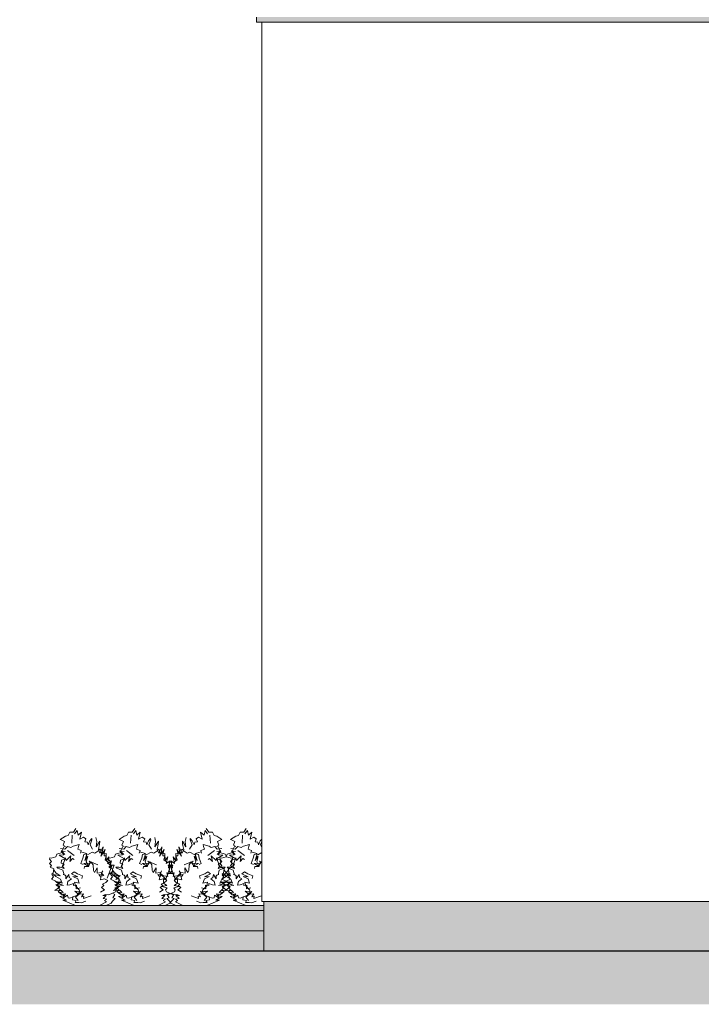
# Model space of a CAD drawing. Extents: x -366324 to -207045, y 68808 to 138616.
# Tile 3 of 170: x -358529 to -351821, y 77998 to 87685. Entities that reach past the tile are written whole.
import ezdxf

# ---------------------------------------------------------------- set-up
doc = ezdxf.new("R2010")
doc.units = 0
doc.header["$MEASUREMENT"] = 0
for name, color, linetype, lineweight in [('Arch kolorystyka_Nr_Pióra__1', 7, 'Continuous', 25), ('Arch kolorystyka_Nr_Pióra__41', 7, 'Continuous', 15), ('Arch schody_Nr_Pióra__21', 7, 'Continuous', 9), ('Arch wykończenie_Nr_Pióra__21', 7, 'Continuous', 9), ('Arch ściany zewnętrzne_Nr_Pióra__21', 7, 'Continuous', 9), ('INWENT TEREN_Nr_Pióra__1', 7, 'Continuous', 25)]:
    doc.layers.add(name, color=color, linetype=linetype, lineweight=lineweight)
for name, color, linetype, lineweight, true_color in [('Arch kolorystyka_Nr_Pióra__81', 7, 'Continuous', 9, 0x5d5d5d), ('Arch teren_Nr_Pióra__2', 7, 'Continuous', 13, 0x7f7f7f), ('Arch zieleń_Nr_Pióra__4', 7, 'Continuous', 9, 0x029e21)]:
    doc.layers.add(name, color=color, linetype=linetype, lineweight=lineweight, true_color=true_color)

msp = doc.modelspace()

# ---------------------------------------------------------------- hatches: boundary and pattern name
at = {"layer": 'Arch kolorystyka_Nr_Pióra__1', "linetype": 'Continuous'}
h = msp.add_hatch(dxfattribs=at)
h.set_pattern_fill('Carpet', color=256, style=0, pattern_type=2)
h.set_pattern_definition([(45, (0, 300), (-95.459415, 95.459415), [0, -90, 0, -135]), (110, (300, 300), (126.858504, 46.17272), [0, -66, 0, -114])])
h.paths.add_polyline_path([(-356126.7, 78519.6), (-342506.7, 78519.6), (-342506.7, 79009.6), (-356126.7, 79009.6)], flags=0)
at = {"layer": 'Arch kolorystyka_Nr_Pióra__41', "linetype": 'Continuous'}
msp.add_hatch(color=256, dxfattribs=at).paths.add_polyline_path([(-342436.7, 87659.6), (-356196.7, 87659.6), (-356196.7, 87709.6), (-342436.7, 87709.6)], flags=0)
at = {"layer": 'Arch kolorystyka_Nr_Pióra__81', "linetype": 'Continuous', "lineweight": 0, "true_color": 0x454545}
for points in [[(-363496.7, 78519.6), (-356126.7, 78519.6), (-356126.7, 78969.6), (-363496.7, 78969.6)], [(-356126.7, 78519.6), (-342506.7, 78519.6), (-342506.7, 79009.6), (-356126.7, 79009.6)]]:
    msp.add_hatch(color=250, dxfattribs=at).paths.add_polyline_path(points, flags=0)
at = {"layer": 'Arch teren_Nr_Pióra__2', "linetype": 'Continuous'}
h = msp.add_hatch(dxfattribs=at)
h.set_pattern_fill('Earth', color=256, style=0, pattern_type=2)
h.set_pattern_definition([(45, (0, 0), (-275.77163, 275.77163), []), (45, (-91.9, 91.9), (-551.5433, 551.5433), []), (45, (-183.85, 183.85), (-551.5433, 551.5433), []), (135, (-275.77, 275.77), (91.92388, 91.92388), [389.99999, -389.99999])])
h.paths.add_polyline_path([(-333497.1, 78519.6), (-365715.2, 78519.6), (-365715.2, 77997.6), (-333497.1, 77997.6)], flags=0)

# ---------------------------------------------------------------- linework, layer by layer
at = {"layer": 'Arch schody_Nr_Pióra__21', "linetype": 'Continuous'}
for p, q in [((-356126.7, 78969.6), (-363496.7, 78969.6)), ((-356126.7, 78919.6), (-363496.7, 78919.6)), ((-356126.7, 78719.6), (-363496.7, 78719.6))]:
    msp.add_line(p, q, dxfattribs=at)
at = {"layer": 'Arch wykończenie_Nr_Pióra__21', "linetype": 'Continuous'}
for p in [(-356196.7, 87709.6), (-342436.7, 87659.6)]:
    msp.add_line(p, (-356196.7, 87659.6), dxfattribs=at)
at = {"layer": 'Arch zieleń_Nr_Pióra__4', "linetype": 'Continuous'}
for p, q in [((-357974.9, 79728.1), (-358000.3, 79689.8)), ((-357396.5, 79728.1), (-357421.9, 79689.8)), ((-356693.2, 79728.1), (-356667.8, 79689.8)), ((-356298.6, 79728.1), (-356324, 79689.8)), ((-358078.5, 79652.6), (-358129.4, 79619.8)), ((-358052.9, 79659.9), (-358078.5, 79652.6)), ((-358035.7, 79690.2), (-358052.9, 79659.9)), ((-358000.3, 79689.8), (-358035.7, 79690.2)), ((-358016.6, 79581.5), (-358010.6, 79663.1)), ((-357963.3, 79706.3), (-357987.9, 79673.5)), ((-357953.9, 79661.9), (-357963.3, 79706.3)), ((-357920.5, 79692.7), (-357953.9, 79661.9)), ((-357936.5, 79621.4), (-357920.5, 79692.7)), ((-357900.1, 79641.2), (-357936.5, 79621.4)), ((-357876.7, 79624.4), (-357900.1, 79641.2)), ((-357818.6, 79628.7), (-357838.5, 79604.6)), ((-357817.9, 79615.1), (-357818.6, 79628.7)), ((-357769.6, 79598), (-357777.7, 79638.5)), ((-357500, 79652.6), (-357550.9, 79619.8)), ((-357474.4, 79659.9), (-357500, 79652.6)), ((-357457.2, 79690.2), (-357474.4, 79659.9)), ((-357421.9, 79689.8), (-357457.2, 79690.2)), ((-357438.1, 79581.5), (-357432.1, 79663.1)), ((-357384.8, 79706.3), (-357409.5, 79673.5)), ((-357375.4, 79661.9), (-357384.8, 79706.3)), ((-357342, 79692.7), (-357375.4, 79661.9)), ((-357358.1, 79621.4), (-357342, 79692.7)), ((-357321.6, 79641.2), (-357358.1, 79621.4)), ((-357298.3, 79624.4), (-357321.6, 79641.2)), ((-357240.1, 79628.7), (-357260, 79604.6)), ((-357239.4, 79615.1), (-357240.1, 79628.7)), ((-357191.1, 79598), (-357199.2, 79638.5)), ((-356898.6, 79598), (-356890.4, 79638.5)), ((-356850.2, 79615.1), (-356849.5, 79628.7)), ((-356849.5, 79628.7), (-356829.6, 79604.6)), ((-356791.4, 79624.4), (-356768.1, 79641.2)), ((-356768.1, 79641.2), (-356731.6, 79621.4)), ((-356731.6, 79621.4), (-356747.6, 79692.7)), ((-356747.6, 79692.7), (-356714.2, 79661.9)), ((-356714.2, 79661.9), (-356704.8, 79706.3)), ((-356704.8, 79706.3), (-356680.2, 79673.5)), ((-356667.8, 79689.8), (-356632.4, 79690.2)), ((-356651.5, 79581.5), (-356657.5, 79663.1)), ((-356632.4, 79690.2), (-356615.2, 79659.9)), ((-356615.2, 79659.9), (-356589.6, 79652.6)), ((-356589.6, 79652.6), (-356538.7, 79619.8)), ((-356402.1, 79652.6), (-356453, 79619.8)), ((-356376.5, 79659.9), (-356402.1, 79652.6)), ((-356359.3, 79690.2), (-356376.5, 79659.9)), ((-356324, 79689.8), (-356359.3, 79690.2)), ((-356340.3, 79581.5), (-356334.2, 79663.1)), ((-356286.9, 79706.3), (-356311.6, 79673.5)), ((-356277.5, 79661.9), (-356286.9, 79706.3)), ((-356244.1, 79692.7), (-356277.5, 79661.9)), ((-356260.2, 79621.4), (-356244.1, 79692.7)), ((-356223.7, 79641.2), (-356260.2, 79621.4)), ((-356200.4, 79624.4), (-356223.7, 79641.2)), ((-358129.4, 79619.8), (-358112.8, 79611.6)), ((-358128.5, 79530.1), (-358083.1, 79522.6)), ((-358088.8, 79557.2), (-358113.7, 79505.1)), ((-358112.8, 79611.6), (-358086.4, 79598.8)), ((-358086.4, 79598.8), (-358100.4, 79562.8)), ((-358100.4, 79562.8), (-358077.2, 79551.7)), ((-358083.1, 79522.6), (-358059.3, 79548.7)), ((-358059.3, 79548.7), (-358025.5, 79540.7)), ((-358025.5, 79540.7), (-358002.7, 79554.6)), ((-358002.7, 79554.6), (-357944, 79569.6)), ((-357949.3, 79551.8), (-357957.9, 79523.7)), ((-357944, 79569.6), (-357949.3, 79551.8)), ((-357888.2, 79597.7), (-357876.7, 79624.4)), ((-357861.6, 79592.9), (-357888.2, 79597.7)), ((-357858.7, 79578.4), (-357861.6, 79592.9)), ((-357855.1, 79566.7), (-357858.7, 79578.4)), ((-357838.5, 79604.6), (-357855.1, 79566.7)), ((-357836.2, 79566.3), (-357817.9, 79615.1)), ((-357810.6, 79524.9), (-357836.2, 79566.3)), ((-357740.3, 79603.8), (-357775.8, 79546)), ((-357775.8, 79546), (-357769.6, 79598)), ((-357753.5, 79521.9), (-357742.7, 79571.8)), ((-357742.7, 79571.8), (-357740.3, 79603.8)), ((-357706.6, 79546.5), (-357738.7, 79484.2)), ((-357712.3, 79503.9), (-357706.6, 79546.5)), ((-357550.9, 79619.8), (-357534.3, 79611.6)), ((-357550, 79530.1), (-357504.6, 79522.6)), ((-357510.3, 79557.2), (-357535.2, 79505.1)), ((-357534.3, 79611.6), (-357508, 79598.8)), ((-357508, 79598.8), (-357521.9, 79562.8)), ((-357521.9, 79562.8), (-357498.7, 79551.7)), ((-357504.6, 79522.6), (-357480.9, 79548.7)), ((-357480.9, 79548.7), (-357447, 79540.7)), ((-357447, 79540.7), (-357424.2, 79554.6)), ((-357424.2, 79554.6), (-357365.5, 79569.6)), ((-357370.8, 79551.8), (-357379.4, 79523.7)), ((-357365.5, 79569.6), (-357370.8, 79551.8)), ((-357309.7, 79597.7), (-357298.3, 79624.4)), ((-357283.1, 79592.9), (-357309.7, 79597.7)), ((-357280.2, 79578.4), (-357283.1, 79592.9)), ((-357276.6, 79566.7), (-357280.2, 79578.4)), ((-357260, 79604.6), (-357276.6, 79566.7)), ((-357257.7, 79566.3), (-357239.4, 79615.1)), ((-357232.1, 79524.9), (-357257.7, 79566.3)), ((-357161.8, 79603.8), (-357197.3, 79546)), ((-357197.3, 79546), (-357191.1, 79598)), ((-357175, 79521.9), (-357164.2, 79571.8)), ((-357164.2, 79571.8), (-357161.8, 79603.8)), ((-357128.1, 79546.5), (-357160.2, 79484.2)), ((-357133.8, 79503.9), (-357128.1, 79546.5)), ((-356955.8, 79503.9), (-356961.5, 79546.5)), ((-356961.5, 79546.5), (-356929.4, 79484.2)), ((-356925.4, 79571.8), (-356927.8, 79603.8)), ((-356927.8, 79603.8), (-356892.3, 79546)), ((-356914.6, 79521.9), (-356925.4, 79571.8)), ((-356892.3, 79546), (-356898.6, 79598)), ((-356857.5, 79524.9), (-356831.9, 79566.3)), ((-356831.9, 79566.3), (-356850.2, 79615.1)), ((-356829.6, 79604.6), (-356813, 79566.7)), ((-356813, 79566.7), (-356809.4, 79578.4)), ((-356809.4, 79578.4), (-356806.5, 79592.9)), ((-356806.5, 79592.9), (-356779.9, 79597.7)), ((-356779.9, 79597.7), (-356791.4, 79624.4)), ((-356665.4, 79554.6), (-356724.1, 79569.6)), ((-356724.1, 79569.6), (-356718.8, 79551.8)), ((-356718.8, 79551.8), (-356710.3, 79523.7)), ((-356642.6, 79540.7), (-356665.4, 79554.6)), ((-356608.8, 79548.7), (-356642.6, 79540.7)), ((-356585, 79522.6), (-356608.8, 79548.7)), ((-356567.7, 79562.8), (-356591, 79551.7)), ((-356539.6, 79530.1), (-356585, 79522.6)), ((-356555.3, 79611.6), (-356581.7, 79598.8)), ((-356581.7, 79598.8), (-356567.7, 79562.8)), ((-356579.3, 79557.2), (-356554.4, 79505.1)), ((-356538.7, 79619.8), (-356555.3, 79611.6)), ((-356453, 79619.8), (-356436.4, 79611.6)), ((-356452.1, 79530.1), (-356406.7, 79522.6)), ((-356412.4, 79557.2), (-356437.3, 79505.1)), ((-356436.4, 79611.6), (-356410.1, 79598.8)), ((-356410.1, 79598.8), (-356424, 79562.8)), ((-356424, 79562.8), (-356400.8, 79551.7)), ((-356406.7, 79522.6), (-356383, 79548.7)), ((-356383, 79548.7), (-356349.1, 79540.7)), ((-356349.1, 79540.7), (-356326.3, 79554.6)), ((-356326.3, 79554.6), (-356267.7, 79569.6)), ((-356272.9, 79551.8), (-356281.5, 79523.7)), ((-356267.7, 79569.6), (-356272.9, 79551.8)), ((-356211.8, 79597.7), (-356200.4, 79624.4)), ((-356185.2, 79592.9), (-356211.8, 79597.7)), ((-356182.3, 79578.4), (-356185.2, 79592.9)), ((-356178.8, 79566.7), (-356182.3, 79578.4)), ((-356162.1, 79604.6), (-356178.8, 79566.7)), ((-356146.7, 79623.3), (-356162.1, 79604.6)), ((-356159.8, 79566.3), (-356146.7, 79601.4)), ((-356146.7, 79545), (-356159.8, 79566.3)), ((-358233, 79439.2), (-358234.8, 79425.6)), ((-358220.2, 79436.8), (-358233, 79439.2)), ((-358173.4, 79448.5), (-358220.2, 79436.8)), ((-358162.5, 79473.9), (-358173.4, 79448.5)), ((-358109.5, 79490.4), (-358162.5, 79473.9)), ((-358139.6, 79466.1), (-358094.3, 79469.6)), ((-358076.4, 79429.3), (-358139.6, 79466.1)), ((-358094.3, 79469.6), (-358120.4, 79506.7)), ((-358120.4, 79506.7), (-358079.6, 79502.4)), ((-358113.7, 79505.1), (-358083, 79472.7)), ((-358076.5, 79437.3), (-358109.1, 79348.8)), ((-358071.7, 79411.8), (-358076.5, 79437.3)), ((-358024.4, 79459.4), (-358071.7, 79411.8)), ((-357992.7, 79460.9), (-358056.6, 79511.9)), ((-358035.9, 79401.8), (-358024.4, 79459.4)), ((-358008.8, 79433.4), (-358035.9, 79401.8)), ((-357992.8, 79422.8), (-358008.8, 79433.4)), ((-357957.9, 79523.7), (-357921.9, 79509.5)), ((-357921.9, 79509.5), (-357929.6, 79484.9)), ((-357926.2, 79384.3), (-357905.9, 79435.1)), ((-357925.8, 79497.2), (-357870.6, 79480)), ((-357905.9, 79435.1), (-357898.5, 79471.9)), ((-357898.5, 79471.9), (-357867.4, 79477.3)), ((-357867.4, 79477.3), (-357887.3, 79413.5)), ((-357887.3, 79413.5), (-357857.2, 79450.9)), ((-357857.2, 79450.9), (-357872.7, 79398.7)), ((-357870.6, 79480), (-357867.8, 79435.4)), ((-357862.7, 79466.8), (-357814.6, 79494.5)), ((-357814.6, 79494.5), (-357788.5, 79485.2)), ((-357788.5, 79485.2), (-357748.1, 79511.5)), ((-357738.7, 79484.2), (-357753.5, 79521.9)), ((-357748.1, 79511.5), (-357741.1, 79522.5)), ((-357741.1, 79522.5), (-357730, 79514.6)), ((-357686.6, 79519.1), (-357730.6, 79456.7)), ((-357730.6, 79456.7), (-357712.3, 79503.9)), ((-357730, 79514.6), (-357727.3, 79484.2)), ((-357727.3, 79484.2), (-357697.9, 79484.1)), ((-357698.9, 79478.7), (-357686.6, 79519.1)), ((-357677.8, 79481.5), (-357698.9, 79478.7)), ((-357697.9, 79484.1), (-357697.5, 79457.1)), ((-357697.5, 79457.1), (-357677, 79458.1)), ((-357677, 79458.1), (-357688.9, 79419.4)), ((-357676.4, 79413.8), (-357677.8, 79481.5)), ((-357649.9, 79448), (-357676.4, 79413.8)), ((-357664.2, 79383), (-357649.9, 79448)), ((-357654.5, 79439.2), (-357656.3, 79425.6)), ((-357641.7, 79436.8), (-357654.5, 79439.2)), ((-357595, 79448.5), (-357641.7, 79436.8)), ((-357584, 79473.9), (-357595, 79448.5)), ((-357531, 79490.4), (-357584, 79473.9)), ((-357561.1, 79466.1), (-357515.8, 79469.6)), ((-357497.9, 79429.3), (-357561.1, 79466.1)), ((-357515.8, 79469.6), (-357542, 79506.7)), ((-357542, 79506.7), (-357501.1, 79502.4)), ((-357535.2, 79505.1), (-357504.5, 79472.7)), ((-357498, 79437.3), (-357530.6, 79348.8)), ((-357493.2, 79411.8), (-357498, 79437.3)), ((-357445.9, 79459.4), (-357493.2, 79411.8)), ((-357414.2, 79460.9), (-357478.1, 79511.9)), ((-357457.4, 79401.8), (-357445.9, 79459.4)), ((-357430.3, 79433.4), (-357457.4, 79401.8)), ((-357414.3, 79422.8), (-357430.3, 79433.4)), ((-357379.4, 79523.7), (-357343.5, 79509.5)), ((-357343.5, 79509.5), (-357351.2, 79484.9)), ((-357347.8, 79384.3), (-357327.4, 79435.1)), ((-357347.3, 79497.2), (-357292.2, 79480)), ((-357327.4, 79435.1), (-357320.1, 79471.9)), ((-357320.1, 79471.9), (-357288.9, 79477.3)), ((-357288.9, 79477.3), (-357308.9, 79413.5)), ((-357308.9, 79413.5), (-357278.7, 79450.9)), ((-357278.7, 79450.9), (-357294.2, 79398.7)), ((-357292.2, 79480), (-357289.3, 79435.4)), ((-357284.3, 79466.8), (-357236.1, 79494.5)), ((-357236.1, 79494.5), (-357210, 79485.2)), ((-357210, 79485.2), (-357169.6, 79511.5)), ((-357160.2, 79484.2), (-357175, 79521.9)), ((-357169.6, 79511.5), (-357162.7, 79522.5)), ((-357162.7, 79522.5), (-357151.5, 79514.6)), ((-357108.2, 79519.1), (-357152.1, 79456.7)), ((-357152.1, 79456.7), (-357133.8, 79503.9)), ((-357151.5, 79514.6), (-357148.8, 79484.2)), ((-357148.8, 79484.2), (-357119.4, 79484.1)), ((-357120.4, 79478.7), (-357108.2, 79519.1)), ((-357099.3, 79481.5), (-357120.4, 79478.7)), ((-357119.4, 79484.1), (-357119, 79457.1)), ((-357119, 79457.1), (-357098.5, 79458.1)), ((-357098.5, 79458.1), (-357110.5, 79419.4)), ((-357097.9, 79413.8), (-357099.3, 79481.5)), ((-357071.4, 79448), (-357097.9, 79413.8)), ((-357085.7, 79383), (-357071.4, 79448)), ((-357003.9, 79383), (-357018.2, 79448)), ((-357018.2, 79448), (-356991.7, 79413.8)), ((-356991.7, 79413.8), (-356990.3, 79481.5)), ((-356970.6, 79457.1), (-356991.1, 79458.1)), ((-356991.1, 79458.1), (-356979.2, 79419.4)), ((-356990.3, 79481.5), (-356969.2, 79478.7)), ((-356969.2, 79478.7), (-356981.5, 79519.1)), ((-356981.5, 79519.1), (-356937.5, 79456.7)), ((-356970.2, 79484.1), (-356970.6, 79457.1)), ((-356940.8, 79484.2), (-356970.2, 79484.1)), ((-356937.5, 79456.7), (-356955.8, 79503.9)), ((-356938.1, 79514.6), (-356940.8, 79484.2)), ((-356927, 79522.5), (-356938.1, 79514.6)), ((-356929.4, 79484.2), (-356914.6, 79521.9)), ((-356920, 79511.5), (-356927, 79522.5)), ((-356879.6, 79485.2), (-356920, 79511.5)), ((-356853.5, 79494.5), (-356879.6, 79485.2)), ((-356805.4, 79466.8), (-356853.5, 79494.5)), ((-356780.8, 79413.5), (-356810.9, 79450.9)), ((-356810.9, 79450.9), (-356795.4, 79398.7)), ((-356769.6, 79471.9), (-356800.7, 79477.3)), ((-356800.7, 79477.3), (-356780.8, 79413.5)), ((-356797.5, 79480), (-356800.3, 79435.4)), ((-356742.3, 79497.2), (-356797.5, 79480)), ((-356762.2, 79435.1), (-356769.6, 79471.9)), ((-356741.9, 79384.3), (-356762.2, 79435.1)), ((-356710.3, 79523.7), (-356746.2, 79509.5)), ((-356746.2, 79509.5), (-356738.5, 79484.9)), ((-356675.4, 79460.9), (-356611.5, 79511.9)), ((-356675.3, 79422.8), (-356659.3, 79433.4)), ((-356659.3, 79433.4), (-356632.2, 79401.8)), ((-356632.2, 79401.8), (-356643.7, 79459.4)), ((-356643.7, 79459.4), (-356596.4, 79411.8)), ((-356596.4, 79411.8), (-356591.6, 79437.3)), ((-356591.7, 79429.3), (-356528.5, 79466.1)), ((-356591.6, 79437.3), (-356559, 79348.8)), ((-356547.7, 79506.7), (-356588.5, 79502.4)), ((-356554.4, 79505.1), (-356585.1, 79472.7)), ((-356573.8, 79469.6), (-356547.7, 79506.7)), ((-356528.5, 79466.1), (-356573.8, 79469.6)), ((-356558.6, 79490.4), (-356505.6, 79473.9)), ((-356556.6, 79439.2), (-356558.5, 79425.6)), ((-356543.9, 79436.8), (-356556.6, 79439.2)), ((-356497.1, 79448.5), (-356543.9, 79436.8)), ((-356505.6, 79473.9), (-356494.7, 79448.5)), ((-356486.1, 79473.9), (-356497.1, 79448.5)), ((-356494.7, 79448.5), (-356447.9, 79436.8)), ((-356433.1, 79490.4), (-356486.1, 79473.9)), ((-356463.2, 79466.1), (-356417.9, 79469.6)), ((-356400.1, 79429.3), (-356463.2, 79466.1)), ((-356447.9, 79436.8), (-356435.1, 79439.2)), ((-356417.9, 79469.6), (-356444.1, 79506.7)), ((-356444.1, 79506.7), (-356403.2, 79502.4)), ((-356437.3, 79505.1), (-356406.7, 79472.7)), ((-356435.1, 79439.2), (-356433.3, 79425.6)), ((-356400.1, 79437.3), (-356432.7, 79348.8)), ((-356395.3, 79411.8), (-356400.1, 79437.3)), ((-356348, 79459.4), (-356395.3, 79411.8)), ((-356316.3, 79460.9), (-356380.2, 79511.9)), ((-356359.5, 79401.8), (-356348, 79459.4)), ((-356332.4, 79433.4), (-356359.5, 79401.8)), ((-356316.4, 79422.8), (-356332.4, 79433.4)), ((-356281.5, 79523.7), (-356245.6, 79509.5)), ((-356245.6, 79509.5), (-356253.3, 79484.9)), ((-356249.9, 79384.3), (-356229.5, 79435.1)), ((-356249.4, 79497.2), (-356194.3, 79480)), ((-356229.5, 79435.1), (-356222.2, 79471.9)), ((-356222.2, 79471.9), (-356191, 79477.3)), ((-356191, 79477.3), (-356211, 79413.5)), ((-356211, 79413.5), (-356180.9, 79450.9)), ((-356180.9, 79450.9), (-356196.3, 79398.7)), ((-356194.3, 79480), (-356191.4, 79435.4)), ((-356186.4, 79466.8), (-356146.7, 79489.6)), ((-358234.8, 79425.6), (-358214.4, 79402.9)), ((-358214.4, 79402.9), (-358234.3, 79381.4)), ((-358234.3, 79381.4), (-358214.8, 79362.7)), ((-358214.8, 79362.7), (-358229.5, 79348.3)), ((-358229.5, 79348.3), (-358192.9, 79330.7)), ((-358152.6, 79338.1), (-358162, 79347.8)), ((-358162, 79347.8), (-358130.9, 79346)), ((-358104.3, 79318.3), (-358152.6, 79338.1)), ((-358130.9, 79346), (-358091.7, 79332.4)), ((-358119.3, 79387.5), (-358115.8, 79416.1)), ((-358092, 79377.7), (-358119.3, 79387.5)), ((-358115.8, 79416.1), (-358076.4, 79429.3)), ((-358106.5, 79355), (-358092, 79377.7)), ((-358097.9, 79343), (-358106.5, 79355)), ((-358091.7, 79332.4), (-358097.9, 79343)), ((-357904.6, 79372.9), (-357926.2, 79384.3)), ((-357898, 79383.4), (-357830.9, 79385.7)), ((-357847.9, 79352.6), (-357898, 79383.4)), ((-357892.6, 79335.3), (-357889.5, 79354.3)), ((-357889.5, 79354.3), (-357847.9, 79352.6)), ((-357872.7, 79398.7), (-357852.7, 79359.6)), ((-357852.7, 79359.6), (-357826.9, 79399.8)), ((-357830.9, 79385.7), (-357846.3, 79406.6)), ((-357846.3, 79406.6), (-357759.2, 79370.2)), ((-357826.9, 79399.8), (-357806.4, 79368.9)), ((-357806.4, 79368.9), (-357803.7, 79314.1)), ((-357793.7, 79296), (-357764.7, 79338.8)), ((-357764.7, 79338.8), (-357766.7, 79288.4)), ((-357688.9, 79419.4), (-357653.9, 79393.8)), ((-357666.7, 79238.8), (-357619.6, 79365.6)), ((-357626.3, 79410.8), (-357664.2, 79383)), ((-357656.3, 79425.6), (-357635.9, 79402.9)), ((-357635.9, 79402.9), (-357655.8, 79381.4)), ((-357655.8, 79381.4), (-357636.3, 79362.7)), ((-357653.9, 79393.8), (-357638.3, 79398)), ((-357636.3, 79362.7), (-357651, 79348.3)), ((-357651, 79348.3), (-357614.5, 79330.7)), ((-357643.9, 79339.9), (-357626.3, 79410.8)), ((-357619.6, 79365.6), (-357643.9, 79339.9)), ((-357638.3, 79398), (-357630.5, 79367)), ((-357630.5, 79367), (-357599.9, 79366.4)), ((-357599.9, 79366.4), (-357613.6, 79322.4)), ((-357574.1, 79338.1), (-357583.5, 79347.8)), ((-357583.5, 79347.8), (-357552.4, 79346)), ((-357525.9, 79318.3), (-357574.1, 79338.1)), ((-357552.4, 79346), (-357513.2, 79332.4)), ((-357540.8, 79387.5), (-357537.3, 79416.1)), ((-357513.5, 79377.7), (-357540.8, 79387.5)), ((-357537.3, 79416.1), (-357497.9, 79429.3)), ((-357528.1, 79355), (-357513.5, 79377.7)), ((-357519.4, 79343), (-357528.1, 79355)), ((-357513.2, 79332.4), (-357519.4, 79343)), ((-357326.2, 79372.9), (-357347.8, 79384.3)), ((-357319.5, 79383.4), (-357252.4, 79385.7)), ((-357269.4, 79352.6), (-357319.5, 79383.4)), ((-357314.1, 79335.3), (-357311, 79354.3)), ((-357311, 79354.3), (-357269.4, 79352.6)), ((-357294.2, 79398.7), (-357274.2, 79359.6)), ((-357274.2, 79359.6), (-357248.4, 79399.8)), ((-357252.4, 79385.7), (-357267.8, 79406.6)), ((-357267.8, 79406.6), (-357180.8, 79370.2)), ((-357248.4, 79399.8), (-357228, 79368.9)), ((-357228, 79368.9), (-357225.3, 79314.1)), ((-357215.2, 79296), (-357186.2, 79338.8)), ((-357186.2, 79338.8), (-357188.3, 79288.4)), ((-357110.5, 79419.4), (-357075.5, 79393.8)), ((-357088.2, 79238.8), (-357041.2, 79365.6)), ((-357047.8, 79410.8), (-357085.7, 79383)), ((-357075.5, 79393.8), (-357059.8, 79398)), ((-357037.6, 79367), (-357068.2, 79366.4)), ((-357068.2, 79366.4), (-357054.5, 79322.4)), ((-357065.4, 79339.9), (-357047.8, 79410.8)), ((-357041.2, 79365.6), (-357065.4, 79339.9)), ((-357059.8, 79398), (-357052, 79367)), ((-357052, 79367), (-357021.4, 79366.4)), ((-357001.4, 79238.8), (-357048.5, 79365.6)), ((-357048.5, 79365.6), (-357024.2, 79339.9)), ((-357024.2, 79339.9), (-357041.8, 79410.8)), ((-357041.8, 79410.8), (-357003.9, 79383)), ((-357029.8, 79398), (-357037.6, 79367)), ((-357021.4, 79366.4), (-357035.1, 79322.4)), ((-357014.2, 79393.8), (-357029.8, 79398)), ((-356979.2, 79419.4), (-357014.2, 79393.8)), ((-356821.8, 79406.6), (-356908.9, 79370.2)), ((-356874.4, 79296), (-356903.4, 79338.8)), ((-356903.4, 79338.8), (-356901.4, 79288.4)), ((-356861.7, 79368.9), (-356864.4, 79314.1)), ((-356841.2, 79399.8), (-356861.7, 79368.9)), ((-356815.4, 79359.6), (-356841.2, 79399.8)), ((-356837.2, 79385.7), (-356821.8, 79406.6)), ((-356770.1, 79383.4), (-356837.2, 79385.7)), ((-356820.2, 79352.6), (-356770.1, 79383.4)), ((-356778.6, 79354.3), (-356820.2, 79352.6)), ((-356795.4, 79398.7), (-356815.4, 79359.6)), ((-356775.5, 79335.3), (-356778.6, 79354.3)), ((-356763.5, 79372.9), (-356741.9, 79384.3)), ((-356552.3, 79416.1), (-356591.7, 79429.3)), ((-356537.2, 79346), (-356576.4, 79332.4)), ((-356576.4, 79332.4), (-356570.2, 79343)), ((-356576.1, 79377.7), (-356548.8, 79387.5)), ((-356561.6, 79355), (-356576.1, 79377.7)), ((-356570.2, 79343), (-356561.6, 79355)), ((-356563.8, 79318.3), (-356515.5, 79338.1)), ((-356558.5, 79425.6), (-356538, 79402.9)), ((-356538, 79402.9), (-356557.9, 79381.4)), ((-356557.9, 79381.4), (-356538.4, 79362.7)), ((-356538.4, 79362.7), (-356553.1, 79348.3)), ((-356553.1, 79348.3), (-356516.6, 79330.7)), ((-356548.8, 79387.5), (-356552.3, 79416.1)), ((-356506.1, 79347.8), (-356537.2, 79346)), ((-356515.5, 79338.1), (-356506.1, 79347.8)), ((-356476.2, 79338.1), (-356485.7, 79347.8)), ((-356485.7, 79347.8), (-356454.5, 79346)), ((-356428, 79318.3), (-356476.2, 79338.1)), ((-356438.6, 79348.3), (-356475.2, 79330.7)), ((-356454.5, 79346), (-356415.4, 79332.4)), ((-356433.3, 79425.6), (-356453.7, 79402.9)), ((-356453.7, 79402.9), (-356433.8, 79381.4)), ((-356433.8, 79381.4), (-356453.3, 79362.7)), ((-356453.3, 79362.7), (-356438.6, 79348.3)), ((-356442.9, 79387.5), (-356439.4, 79416.1)), ((-356415.6, 79377.7), (-356442.9, 79387.5)), ((-356439.4, 79416.1), (-356400.1, 79429.3)), ((-356430.2, 79355), (-356415.6, 79377.7)), ((-356421.5, 79343), (-356430.2, 79355)), ((-356415.4, 79332.4), (-356421.5, 79343)), ((-356228.3, 79372.9), (-356249.9, 79384.3)), ((-356221.6, 79383.4), (-356154.5, 79385.7)), ((-356171.5, 79352.6), (-356221.6, 79383.4)), ((-356216.3, 79335.3), (-356213.1, 79354.3)), ((-356213.1, 79354.3), (-356171.5, 79352.6)), ((-356196.3, 79398.7), (-356176.3, 79359.6)), ((-356176.3, 79359.6), (-356150.6, 79399.8)), ((-356154.5, 79385.7), (-356170, 79406.6)), ((-356170, 79406.6), (-356146.7, 79396.8)), ((-356150.6, 79399.8), (-356146.7, 79394)), ((-358194.4, 79252.3), (-358214.7, 79229.4)), ((-358198.1, 79287.7), (-358211.8, 79279.1)), ((-358211.8, 79279.1), (-358194.4, 79252.3)), ((-358192.9, 79330.7), (-358198.1, 79287.7)), ((-358172.9, 79291), (-358197.1, 79324.6)), ((-358172, 79253.5), (-358197.1, 79273.5)), ((-358197.1, 79273.5), (-358130.6, 79260.2)), ((-358130.6, 79260.2), (-358172.9, 79291)), ((-358128.1, 79227.5), (-358172, 79253.5)), ((-358091.4, 79271.4), (-358104.3, 79318.3)), ((-358080, 79267.3), (-358099.8, 79273.2)), ((-358073, 79261.7), (-358080, 79267.3)), ((-358045.5, 79275.7), (-358073.5, 79233.5)), ((-358073.5, 79233.5), (-358073, 79261.7)), ((-358041.3, 79244.7), (-358045.5, 79275.7)), ((-358019.2, 79230.5), (-358041.3, 79244.7)), ((-357992.7, 79299.7), (-358017.9, 79280.5)), ((-358017.9, 79280.5), (-357957.6, 79251.8)), ((-357957.6, 79251.8), (-358005.5, 79255.2)), ((-358005.5, 79255.2), (-357956.7, 79230.9)), ((-357960.8, 79280.1), (-357992.7, 79299.7)), ((-357909.7, 79260.4), (-357960.8, 79280.1)), ((-357916.1, 79236.8), (-357909.7, 79260.4)), ((-357803.7, 79314.1), (-357793.7, 79296)), ((-357766.7, 79288.4), (-357724.6, 79292.8)), ((-357729.2, 79249.7), (-357749, 79273.9)), ((-357749, 79273.9), (-357699, 79265.6)), ((-357733.8, 79223.8), (-357729.2, 79249.7)), ((-357724.6, 79292.8), (-357720.2, 79253.5)), ((-357720, 79284.5), (-357719.3, 79293.4)), ((-357699, 79265.6), (-357720, 79284.5)), ((-357719.3, 79293.4), (-357710.2, 79312)), ((-357609.6, 79308.8), (-357643.1, 79279.9)), ((-357643.1, 79279.9), (-357587.8, 79292.7)), ((-357615.9, 79252.3), (-357636.3, 79229.4)), ((-357619.6, 79287.7), (-357633.3, 79279.1)), ((-357633.3, 79279.1), (-357615.9, 79252.3)), ((-357614.5, 79330.7), (-357619.6, 79287.7)), ((-357594.4, 79291), (-357618.6, 79324.6)), ((-357593.5, 79253.5), (-357618.6, 79273.5)), ((-357618.6, 79273.5), (-357552.1, 79260.2)), ((-357613.6, 79322.4), (-357609.6, 79308.8)), ((-357587.8, 79292.7), (-357596, 79254.2)), ((-357596, 79254.2), (-357539.3, 79265.6)), ((-357552.1, 79260.2), (-357594.4, 79291)), ((-357549.6, 79227.5), (-357593.5, 79253.5)), ((-357539.3, 79265.6), (-357582.8, 79227)), ((-357513, 79271.4), (-357525.9, 79318.3)), ((-357501.5, 79267.3), (-357521.4, 79273.2)), ((-357494.5, 79261.7), (-357501.5, 79267.3)), ((-357467, 79275.7), (-357495, 79233.5)), ((-357495, 79233.5), (-357494.5, 79261.7)), ((-357462.8, 79244.7), (-357467, 79275.7)), ((-357440.7, 79230.5), (-357462.8, 79244.7)), ((-357414.2, 79299.7), (-357439.4, 79280.5)), ((-357439.4, 79280.5), (-357379.1, 79251.8)), ((-357379.1, 79251.8), (-357427, 79255.2)), ((-357427, 79255.2), (-357378.2, 79230.9)), ((-357382.3, 79280.1), (-357414.2, 79299.7)), ((-357331.2, 79260.4), (-357382.3, 79280.1)), ((-357337.6, 79236.8), (-357331.2, 79260.4)), ((-357225.3, 79314.1), (-357215.2, 79296)), ((-357188.3, 79288.4), (-357146.1, 79292.8)), ((-357150.7, 79249.7), (-357170.5, 79273.9)), ((-357170.5, 79273.9), (-357120.5, 79265.6)), ((-357155.3, 79223.8), (-357150.7, 79249.7)), ((-357146.1, 79292.8), (-357141.7, 79253.5)), ((-357141.5, 79284.5), (-357140.8, 79293.4)), ((-357120.5, 79265.6), (-357141.5, 79284.5)), ((-357140.8, 79293.4), (-357131.7, 79312)), ((-357072.1, 79254.2), (-357128.8, 79265.6)), ((-357128.8, 79265.6), (-357085.3, 79227)), ((-357025, 79279.9), (-357080.3, 79292.7)), ((-357080.3, 79292.7), (-357072.1, 79254.2)), ((-357031.1, 79308.8), (-357064.6, 79279.9)), ((-357064.6, 79279.9), (-357009.4, 79292.7)), ((-357054.5, 79322.4), (-357058.6, 79308.8)), ((-357058.6, 79308.8), (-357025, 79279.9)), ((-357035.1, 79322.4), (-357031.1, 79308.8)), ((-357009.4, 79292.7), (-357017.5, 79254.2)), ((-357017.5, 79254.2), (-356960.8, 79265.6)), ((-356960.8, 79265.6), (-357004.3, 79227)), ((-356969.1, 79265.6), (-356948.1, 79284.5)), ((-356919.1, 79273.9), (-356969.1, 79265.6)), ((-356948.8, 79293.4), (-356957.9, 79312)), ((-356948.1, 79284.5), (-356948.8, 79293.4)), ((-356943.5, 79292.8), (-356947.9, 79253.5)), ((-356901.4, 79288.4), (-356943.5, 79292.8)), ((-356939, 79249.7), (-356919.1, 79273.9)), ((-356934.4, 79223.8), (-356939, 79249.7)), ((-356864.4, 79314.1), (-356874.4, 79296)), ((-356758.4, 79260.4), (-356707.3, 79280.1)), ((-356752, 79236.8), (-356758.4, 79260.4)), ((-356662.6, 79255.2), (-356711.4, 79230.9)), ((-356650.2, 79280.5), (-356710.5, 79251.8)), ((-356710.5, 79251.8), (-356662.6, 79255.2)), ((-356707.3, 79280.1), (-356675.4, 79299.7)), ((-356675.4, 79299.7), (-356650.2, 79280.5)), ((-356648.9, 79230.5), (-356626.8, 79244.7)), ((-356626.8, 79244.7), (-356622.6, 79275.7)), ((-356622.6, 79275.7), (-356594.6, 79233.5)), ((-356595.1, 79261.7), (-356588.1, 79267.3)), ((-356594.6, 79233.5), (-356595.1, 79261.7)), ((-356588.1, 79267.3), (-356568.3, 79273.2)), ((-356576.7, 79271.4), (-356563.8, 79318.3)), ((-356540, 79227.5), (-356496.1, 79253.5)), ((-356518, 79252.3), (-356538.4, 79229.4)), ((-356537.5, 79260.2), (-356495.2, 79291)), ((-356471, 79273.5), (-356537.5, 79260.2)), ((-356521.7, 79287.7), (-356535.4, 79279.1)), ((-356535.4, 79279.1), (-356518, 79252.3)), ((-356516.6, 79330.7), (-356521.7, 79287.7)), ((-356496.5, 79291), (-356520.7, 79324.6)), ((-356495.7, 79253.5), (-356520.7, 79273.5)), ((-356520.7, 79273.5), (-356454.3, 79260.2)), ((-356454.3, 79260.2), (-356496.5, 79291)), ((-356496.1, 79253.5), (-356471, 79273.5)), ((-356451.7, 79227.5), (-356495.7, 79253.5)), ((-356495.2, 79291), (-356471, 79324.6)), ((-356475.2, 79330.7), (-356470, 79287.7)), ((-356456.3, 79279.1), (-356473.7, 79252.3)), ((-356473.7, 79252.3), (-356453.4, 79229.4)), ((-356470, 79287.7), (-356456.3, 79279.1)), ((-356415.1, 79271.4), (-356428, 79318.3)), ((-356403.6, 79267.3), (-356423.5, 79273.2)), ((-356396.6, 79261.7), (-356403.6, 79267.3)), ((-356369.1, 79275.7), (-356397.1, 79233.5)), ((-356397.1, 79233.5), (-356396.6, 79261.7)), ((-356364.9, 79244.7), (-356369.1, 79275.7)), ((-356342.8, 79230.5), (-356364.9, 79244.7)), ((-356316.3, 79299.7), (-356341.5, 79280.5)), ((-356341.5, 79280.5), (-356281.2, 79251.8)), ((-356281.2, 79251.8), (-356329.1, 79255.2)), ((-356329.1, 79255.2), (-356280.3, 79230.9)), ((-356284.4, 79280.1), (-356316.3, 79299.7)), ((-356233.3, 79260.4), (-356284.4, 79280.1)), ((-356239.7, 79236.8), (-356233.3, 79260.4)), ((-358214.7, 79229.4), (-358173.2, 79209.6)), ((-358135.2, 79150.2), (-358182.2, 79116.5)), ((-358142.9, 79185.1), (-358178, 79209.8)), ((-358178, 79209.8), (-358110.5, 79191)), ((-358173.2, 79209.6), (-358166, 79197.3)), ((-358133.6, 79158), (-358171.5, 79176.6)), ((-358171.5, 79176.6), (-358095.9, 79166.3)), ((-358122, 79202.3), (-358169, 79170.5)), ((-358169, 79170.5), (-358135.2, 79150.2)), ((-358166, 79197.3), (-358122, 79202.3)), ((-358150, 79144.5), (-358133.6, 79158)), ((-358101.3, 79097.4), (-358150, 79144.5)), ((-358095.9, 79166.3), (-358142.9, 79185.1)), ((-358110.5, 79191), (-358128.1, 79227.5)), ((-358062.6, 79170.7), (-358053.2, 79207.1)), ((-358035.8, 79173.8), (-358062.6, 79170.7)), ((-358053.2, 79207.1), (-358019.2, 79230.5)), ((-357999.9, 79186), (-358035.8, 79173.8)), ((-358000.5, 79165.7), (-357999.9, 79186)), ((-357969.2, 79171.4), (-358000.5, 79165.7)), ((-357941.6, 79189.7), (-357988.6, 79198.2)), ((-357988.6, 79198.2), (-357979.9, 79162.1)), ((-357979.9, 79162.1), (-357941.6, 79122.8)), ((-357972.5, 79133.4), (-357969.2, 79171.4)), ((-357929.5, 79144.9), (-357972.5, 79133.4)), ((-357956.7, 79230.9), (-357941.6, 79189.7)), ((-357693.4, 79232.8), (-357733.8, 79223.8)), ((-357724.5, 79147), (-357699, 79166.1)), ((-357694.4, 79123.6), (-357724.5, 79147)), ((-357714.3, 79179.4), (-357680.9, 79197.4)), ((-357699, 79166.1), (-357714.3, 79179.4)), ((-357660.4, 79214.9), (-357693.4, 79232.8)), ((-357680.9, 79197.4), (-357660.4, 79214.9)), ((-357636.3, 79229.4), (-357594.7, 79209.6)), ((-357556.8, 79150.2), (-357603.7, 79116.5)), ((-357564.5, 79185.1), (-357599.5, 79209.8)), ((-357599.5, 79209.8), (-357532.1, 79191)), ((-357594.7, 79209.6), (-357587.5, 79197.3)), ((-357555.1, 79158), (-357593, 79176.6)), ((-357593, 79176.6), (-357517.4, 79166.3)), ((-357539.3, 79158.2), (-357590.6, 79143.9)), ((-357590.6, 79143.9), (-357575.7, 79122.6)), ((-357543.5, 79202.3), (-357590.5, 79170.5)), ((-357590.5, 79170.5), (-357556.8, 79150.2)), ((-357587.5, 79197.3), (-357543.5, 79202.3)), ((-357555, 79190.4), (-357586.3, 79166.4)), ((-357586.3, 79166.4), (-357539.3, 79158.2)), ((-357582.8, 79227), (-357554, 79236)), ((-357571.5, 79144.5), (-357555.1, 79158)), ((-357522.8, 79097.4), (-357571.5, 79144.5)), ((-357517.4, 79166.3), (-357564.5, 79185.1)), ((-357554, 79236), (-357555, 79190.4)), ((-357532.1, 79191), (-357549.6, 79227.5)), ((-357484.1, 79170.7), (-357474.7, 79207.1)), ((-357457.3, 79173.8), (-357484.1, 79170.7)), ((-357474.7, 79207.1), (-357440.7, 79230.5)), ((-357421.5, 79186), (-357457.3, 79173.8)), ((-357422.1, 79165.7), (-357421.5, 79186)), ((-357390.7, 79171.4), (-357422.1, 79165.7)), ((-357363.1, 79189.7), (-357410.2, 79198.2)), ((-357410.2, 79198.2), (-357401.5, 79162.1)), ((-357401.5, 79162.1), (-357363.1, 79122.8)), ((-357394, 79133.4), (-357390.7, 79171.4)), ((-357351, 79144.9), (-357394, 79133.4)), ((-357378.2, 79230.9), (-357363.1, 79189.7)), ((-357115, 79232.8), (-357155.3, 79223.8)), ((-357146, 79147), (-357120.5, 79166.1)), ((-357115.9, 79123.6), (-357146, 79147)), ((-357135.8, 79179.4), (-357102.4, 79197.4)), ((-357120.5, 79166.1), (-357135.8, 79179.4)), ((-357081.8, 79166.4), (-357128.8, 79158.2)), ((-357128.8, 79158.2), (-357077.5, 79143.9)), ((-357081.9, 79214.9), (-357115, 79232.8)), ((-357085.3, 79227), (-357114.1, 79236)), ((-357114.1, 79236), (-357113.1, 79190.4)), ((-357113.1, 79190.4), (-357081.8, 79166.4)), ((-357102.4, 79197.4), (-357081.9, 79214.9)), ((-357077.5, 79143.9), (-357092.4, 79122.6)), ((-356960.8, 79158.2), (-357012.2, 79143.9)), ((-357012.2, 79143.9), (-356997.2, 79122.6)), ((-356976.6, 79190.4), (-357007.8, 79166.4)), ((-357007.8, 79166.4), (-356960.8, 79158.2)), ((-357007.7, 79214.9), (-356974.7, 79232.8)), ((-356987.2, 79197.4), (-357007.7, 79214.9)), ((-357004.3, 79227), (-356975.5, 79236)), ((-356953.8, 79179.4), (-356987.2, 79197.4)), ((-356975.5, 79236), (-356976.6, 79190.4)), ((-356974.7, 79232.8), (-356934.4, 79223.8)), ((-356973.7, 79123.6), (-356943.6, 79147)), ((-356969.1, 79166.1), (-356953.8, 79179.4)), ((-356943.6, 79147), (-356969.1, 79166.1)), ((-356738.6, 79144.9), (-356695.6, 79133.4)), ((-356711.4, 79230.9), (-356726.5, 79189.7)), ((-356726.5, 79189.7), (-356679.5, 79198.2)), ((-356688.2, 79162.1), (-356726.5, 79122.8)), ((-356695.6, 79133.4), (-356698.9, 79171.4)), ((-356698.9, 79171.4), (-356667.6, 79165.7)), ((-356679.5, 79198.2), (-356688.2, 79162.1)), ((-356667.6, 79165.7), (-356668.2, 79186)), ((-356668.2, 79186), (-356632.3, 79173.8)), ((-356614.9, 79207.1), (-356648.9, 79230.5)), ((-356632.3, 79173.8), (-356605.5, 79170.7)), ((-356605.5, 79170.7), (-356614.9, 79207.1)), ((-356572.2, 79166.3), (-356525.2, 79185.1)), ((-356496.6, 79176.6), (-356572.2, 79166.3)), ((-356566.8, 79097.4), (-356518.1, 79144.5)), ((-356557.6, 79191), (-356540, 79227.5)), ((-356490.1, 79209.8), (-356557.6, 79191)), ((-356502.1, 79197.3), (-356546.1, 79202.3)), ((-356546.1, 79202.3), (-356499.1, 79170.5)), ((-356538.4, 79229.4), (-356496.8, 79209.6)), ((-356534.5, 79158), (-356496.6, 79176.6)), ((-356518.1, 79144.5), (-356534.5, 79158)), ((-356499.1, 79170.5), (-356532.9, 79150.2)), ((-356532.9, 79150.2), (-356486, 79116.5)), ((-356525.2, 79185.1), (-356490.1, 79209.8)), ((-356458.9, 79150.2), (-356505.8, 79116.5)), ((-356494.9, 79209.6), (-356502.1, 79197.3)), ((-356466.6, 79185.1), (-356501.7, 79209.8)), ((-356501.7, 79209.8), (-356434.2, 79191)), ((-356496.8, 79209.6), (-356489.6, 79197.3)), ((-356457.2, 79158), (-356495.2, 79176.6)), ((-356495.2, 79176.6), (-356419.5, 79166.3)), ((-356453.4, 79229.4), (-356494.9, 79209.6)), ((-356445.6, 79202.3), (-356492.6, 79170.5)), ((-356492.6, 79170.5), (-356458.9, 79150.2)), ((-356489.6, 79197.3), (-356445.6, 79202.3)), ((-356473.6, 79144.5), (-356457.2, 79158)), ((-356425, 79097.4), (-356473.6, 79144.5)), ((-356419.5, 79166.3), (-356466.6, 79185.1)), ((-356434.2, 79191), (-356451.7, 79227.5)), ((-356386.2, 79170.7), (-356376.8, 79207.1)), ((-356359.4, 79173.8), (-356386.2, 79170.7)), ((-356376.8, 79207.1), (-356342.8, 79230.5)), ((-356323.6, 79186), (-356359.4, 79173.8)), ((-356324.2, 79165.7), (-356323.6, 79186)), ((-356292.8, 79171.4), (-356324.2, 79165.7)), ((-356265.3, 79189.7), (-356312.3, 79198.2)), ((-356312.3, 79198.2), (-356303.6, 79162.1)), ((-356303.6, 79162.1), (-356265.3, 79122.8)), ((-356296.1, 79133.4), (-356292.8, 79171.4)), ((-356253.1, 79144.9), (-356296.1, 79133.4)), ((-356280.3, 79230.9), (-356265.3, 79189.7)), ((-358182.2, 79116.5), (-358124.2, 79122)), ((-358124.2, 79122), (-358150.5, 79107.1)), ((-358150.5, 79107.1), (-358116.3, 79076.8)), ((-358087.1, 79067.5), (-358144.4, 79101.2)), ((-358144.4, 79101.2), (-358101.3, 79097.4)), ((-358133.2, 79058.6), (-358087.1, 79067.5)), ((-358069.3, 79023.3), (-358133.2, 79058.6)), ((-358116.3, 79076.8), (-358077.5, 79083.4)), ((-358077.5, 79083.4), (-358103.4, 79043.4)), ((-358103.4, 79043.4), (-358058, 79071.2)), ((-358058, 79071.2), (-358052.6, 79045.8)), ((-358052.6, 79045.8), (-358033.4, 79040.4)), ((-358033.4, 79040.4), (-358004.7, 79053.4)), ((-358004.7, 79053.4), (-358008.8, 79025.5)), ((-358004.7, 79053.4), (-357966.9, 79067.3)), ((-357935.2, 79103.2), (-357986.3, 79111.1)), ((-357986.3, 79111.1), (-357948, 79078.3)), ((-357948, 79078.3), (-357979.9, 79050.4)), ((-357979.9, 79050.4), (-357954.1, 79020.4)), ((-357966.9, 79067.3), (-357945.1, 79095.5)), ((-357945.1, 79095.5), (-357918.9, 79107.3)), ((-357918.9, 79107.3), (-357942.5, 79082.1)), ((-357942.5, 79082.1), (-357902, 79085.8)), ((-357941.6, 79122.8), (-357935.2, 79103.2)), ((-357902, 79085.8), (-357920.3, 79054.8)), ((-357920.3, 79054.8), (-357896, 79061.5)), ((-357900, 79037), (-357826.1, 79064.7)), ((-357896, 79061.5), (-357900, 79037)), ((-357732, 79099.8), (-357694.4, 79123.6)), ((-357685.3, 79077.7), (-357711.7, 79066.5)), ((-357711.7, 79066.5), (-357677.2, 79066.7)), ((-357677.2, 79066.7), (-357707.4, 79039.5)), ((-357649.7, 79074.4), (-357685.3, 79077.7)), ((-357613.8, 79092.6), (-357649.7, 79074.4)), ((-357584.8, 79104.9), (-357613.8, 79092.6)), ((-357613.8, 79092.6), (-357590.6, 79076.8)), ((-357590.6, 79076.8), (-357610.3, 79046.1)), ((-357610.3, 79046.1), (-357587.8, 79039.7)), ((-357603.7, 79116.5), (-357545.7, 79122)), ((-357575.7, 79122.6), (-357584.8, 79104.9)), ((-357545.7, 79122), (-357572, 79107.1)), ((-357572, 79107.1), (-357537.9, 79076.8)), ((-357508.6, 79067.5), (-357566, 79101.2)), ((-357566, 79101.2), (-357522.8, 79097.4)), ((-357554.7, 79058.6), (-357508.6, 79067.5)), ((-357490.9, 79023.3), (-357554.7, 79058.6)), ((-357537.9, 79076.8), (-357499, 79083.4)), ((-357499, 79083.4), (-357525, 79043.4)), ((-357525, 79043.4), (-357479.6, 79071.2)), ((-357479.6, 79071.2), (-357474.1, 79045.8)), ((-357474.1, 79045.8), (-357454.9, 79040.4)), ((-357454.9, 79040.4), (-357426.2, 79053.4)), ((-357426.2, 79053.4), (-357430.4, 79025.5)), ((-357426.2, 79053.4), (-357388.4, 79067.3)), ((-357356.8, 79103.2), (-357407.8, 79111.1)), ((-357407.8, 79111.1), (-357369.5, 79078.3)), ((-357369.5, 79078.3), (-357401.4, 79050.4)), ((-357401.4, 79050.4), (-357375.7, 79020.4)), ((-357388.4, 79067.3), (-357366.6, 79095.5)), ((-357366.6, 79095.5), (-357340.4, 79107.3)), ((-357340.4, 79107.3), (-357364, 79082.1)), ((-357364, 79082.1), (-357323.6, 79085.8)), ((-357363.1, 79122.8), (-357356.8, 79103.2)), ((-357323.6, 79085.8), (-357341.8, 79054.8)), ((-357341.8, 79054.8), (-357317.5, 79061.5)), ((-357321.5, 79037), (-357247.7, 79064.7)), ((-357317.5, 79061.5), (-357321.5, 79037)), ((-357153.6, 79099.8), (-357115.9, 79123.6)), ((-357106.8, 79077.7), (-357133.3, 79066.5)), ((-357133.3, 79066.5), (-357098.7, 79066.7)), ((-357098.7, 79066.7), (-357128.9, 79039.5)), ((-357071.3, 79074.4), (-357106.8, 79077.7)), ((-357092.4, 79122.6), (-357083.3, 79104.9)), ((-357083.3, 79104.9), (-357054.3, 79092.6)), ((-357057.8, 79046.1), (-357080.3, 79039.7)), ((-357054.3, 79092.6), (-357077.5, 79076.8)), ((-357077.5, 79076.8), (-357057.8, 79046.1)), ((-357035.4, 79092.6), (-357071.3, 79074.4)), ((-357054.3, 79092.6), (-357018.4, 79074.4)), ((-357006.3, 79104.9), (-357035.4, 79092.6)), ((-357035.4, 79092.6), (-357012.1, 79076.8)), ((-357012.1, 79076.8), (-357031.8, 79046.1)), ((-357031.8, 79046.1), (-357009.3, 79039.7)), ((-357018.4, 79074.4), (-356982.9, 79077.7)), ((-356997.2, 79122.6), (-357006.3, 79104.9)), ((-356956.4, 79066.5), (-356990.9, 79066.7)), ((-356990.9, 79066.7), (-356960.7, 79039.5)), ((-356982.9, 79077.7), (-356956.4, 79066.5)), ((-356936.1, 79099.8), (-356973.7, 79123.6)), ((-356768.1, 79037), (-356842, 79064.7)), ((-356747.8, 79054.8), (-356772.1, 79061.5)), ((-356772.1, 79061.5), (-356768.1, 79037)), ((-356725.6, 79082.1), (-356766.1, 79085.8)), ((-356766.1, 79085.8), (-356747.8, 79054.8)), ((-356723, 79095.5), (-356749.2, 79107.3)), ((-356749.2, 79107.3), (-356725.6, 79082.1)), ((-356726.5, 79122.8), (-356732.9, 79103.2)), ((-356732.9, 79103.2), (-356681.8, 79111.1)), ((-356701.2, 79067.3), (-356723, 79095.5)), ((-356681.8, 79111.1), (-356720.1, 79078.3)), ((-356720.1, 79078.3), (-356688.2, 79050.4)), ((-356688.2, 79050.4), (-356714, 79020.4)), ((-356663.4, 79053.4), (-356701.2, 79067.3)), ((-356634.7, 79040.4), (-356663.4, 79053.4)), ((-356663.4, 79053.4), (-356659.3, 79025.5)), ((-356615.5, 79045.8), (-356634.7, 79040.4)), ((-356610.1, 79071.2), (-356615.5, 79045.8)), ((-356564.7, 79043.4), (-356610.1, 79071.2)), ((-356598.8, 79023.3), (-356534.9, 79058.6)), ((-356551.8, 79076.8), (-356590.6, 79083.4)), ((-356590.6, 79083.4), (-356564.7, 79043.4)), ((-356581, 79067.5), (-356523.7, 79101.2)), ((-356534.9, 79058.6), (-356581, 79067.5)), ((-356523.7, 79101.2), (-356566.8, 79097.4)), ((-356517.6, 79107.1), (-356551.8, 79076.8)), ((-356486, 79116.5), (-356543.9, 79122)), ((-356543.9, 79122), (-356517.6, 79107.1)), ((-356505.8, 79116.5), (-356447.8, 79122)), ((-356447.8, 79122), (-356474.1, 79107.1)), ((-356474.1, 79107.1), (-356440, 79076.8)), ((-356410.7, 79067.5), (-356468.1, 79101.2)), ((-356468.1, 79101.2), (-356425, 79097.4)), ((-356456.8, 79058.6), (-356410.7, 79067.5)), ((-356393, 79023.3), (-356456.8, 79058.6)), ((-356440, 79076.8), (-356401.1, 79083.4)), ((-356401.1, 79083.4), (-356427.1, 79043.4)), ((-356427.1, 79043.4), (-356381.7, 79071.2)), ((-356381.7, 79071.2), (-356376.2, 79045.8)), ((-356376.2, 79045.8), (-356357, 79040.4)), ((-356357, 79040.4), (-356328.3, 79053.4)), ((-356328.3, 79053.4), (-356332.5, 79025.5)), ((-356328.3, 79053.4), (-356290.5, 79067.3)), ((-356258.9, 79103.2), (-356310, 79111.1)), ((-356310, 79111.1), (-356271.6, 79078.3)), ((-356271.6, 79078.3), (-356303.5, 79050.4)), ((-356303.5, 79050.4), (-356277.8, 79020.4)), ((-356290.5, 79067.3), (-356268.7, 79095.5)), ((-356268.7, 79095.5), (-356242.5, 79107.3)), ((-356242.5, 79107.3), (-356266.2, 79082.1)), ((-356266.2, 79082.1), (-356225.7, 79085.8)), ((-356265.3, 79122.8), (-356258.9, 79103.2)), ((-356225.7, 79085.8), (-356244, 79054.8)), ((-356244, 79054.8), (-356219.6, 79061.5)), ((-356223.6, 79037), (-356149.8, 79064.7)), ((-356219.6, 79061.5), (-356223.6, 79037)), ((-358104.6, 79023), (-358069.3, 79023.3)), ((-357979.7, 78971.2), (-358104.6, 79023)), ((-358008.8, 79025.5), (-357973, 79019.1)), ((-357973, 79019.1), (-357983.6, 78998.2)), ((-357983.6, 78998.2), (-357945.1, 78998.6)), ((-357945.1, 78998.6), (-357922.6, 78997.1)), ((-357922.6, 78997.1), (-357878.9, 79012.8)), ((-357673.1, 79004.8), (-357743.7, 78969.6)), ((-357707.4, 79039.5), (-357672.3, 79031.8)), ((-357672.3, 79031.8), (-357693.8, 79018.5)), ((-357693.8, 79018.5), (-357673.1, 79004.8)), ((-357628.4, 78994.2), (-357669.7, 78972.9)), ((-357614.3, 79011.7), (-357628.4, 78994.2)), ((-357587.8, 79039.7), (-357614.3, 79011.7)), ((-357526.2, 79023), (-357490.9, 79023.3)), ((-357401.3, 78971.2), (-357526.2, 79023)), ((-357430.4, 79025.5), (-357394.5, 79019.1)), ((-357394.5, 79019.1), (-357405.1, 78998.2)), ((-357405.1, 78998.2), (-357366.6, 78998.6)), ((-357366.6, 78998.6), (-357344.2, 78997.1)), ((-357344.2, 78997.1), (-357300.4, 79012.8)), ((-357094.6, 79004.8), (-357165.2, 78969.6)), ((-357128.9, 79039.5), (-357093.8, 79031.8)), ((-357093.8, 79031.8), (-357115.3, 79018.5)), ((-357115.3, 79018.5), (-357094.6, 79004.8)), ((-357049.9, 78994.2), (-357091.2, 78972.9)), ((-357080.3, 79039.7), (-357053.8, 79011.7)), ((-357053.8, 79011.7), (-357039.7, 78994.2)), ((-357035.8, 79011.7), (-357049.9, 78994.2)), ((-357039.7, 78994.2), (-356998.4, 78972.9)), ((-357009.3, 79039.7), (-357035.8, 79011.7)), ((-356960.7, 79039.5), (-356995.8, 79031.8)), ((-356995.8, 79031.8), (-356974.4, 79018.5)), ((-356974.4, 79018.5), (-356995, 79004.8)), ((-356995, 79004.8), (-356924.4, 78969.6)), ((-356745.5, 78997.1), (-356789.2, 79012.8)), ((-356723, 78998.6), (-356745.5, 78997.1)), ((-356684.5, 78998.2), (-356723, 78998.6)), ((-356659.3, 79025.5), (-356695.1, 79019.1)), ((-356695.1, 79019.1), (-356684.5, 78998.2)), ((-356688.4, 78971.2), (-356563.5, 79023)), ((-356563.5, 79023), (-356598.8, 79023.3)), ((-356428.3, 79023), (-356393, 79023.3)), ((-356303.4, 78971.2), (-356428.3, 79023)), ((-356332.5, 79025.5), (-356296.6, 79019.1)), ((-356296.6, 79019.1), (-356307.2, 78998.2)), ((-356307.2, 78998.2), (-356268.7, 78998.6)), ((-356268.7, 78998.6), (-356246.3, 78997.1)), ((-356246.3, 78997.1), (-356202.6, 79012.8))]:
    msp.add_line(p, q, dxfattribs=at)
at = {"layer": 'Arch ściany zewnętrzne_Nr_Pióra__21', "linetype": 'Continuous'}
for p, q in [((-356146.7, 87659.6), (-356146.7, 79009.6)), ((-356146.7, 79009.6), (-342486.7, 79009.6)), ((-356126.7, 79009.6), (-356126.7, 78519.6))]:
    msp.add_line(p, q, dxfattribs=at)
at = {"layer": 'INWENT TEREN_Nr_Pióra__1', "linetype": 'Continuous'}
msp.add_line((-333497.1, 78519.6), (-365715.2, 78519.6), dxfattribs=at)

doc.saveas('drawing.dxf')
